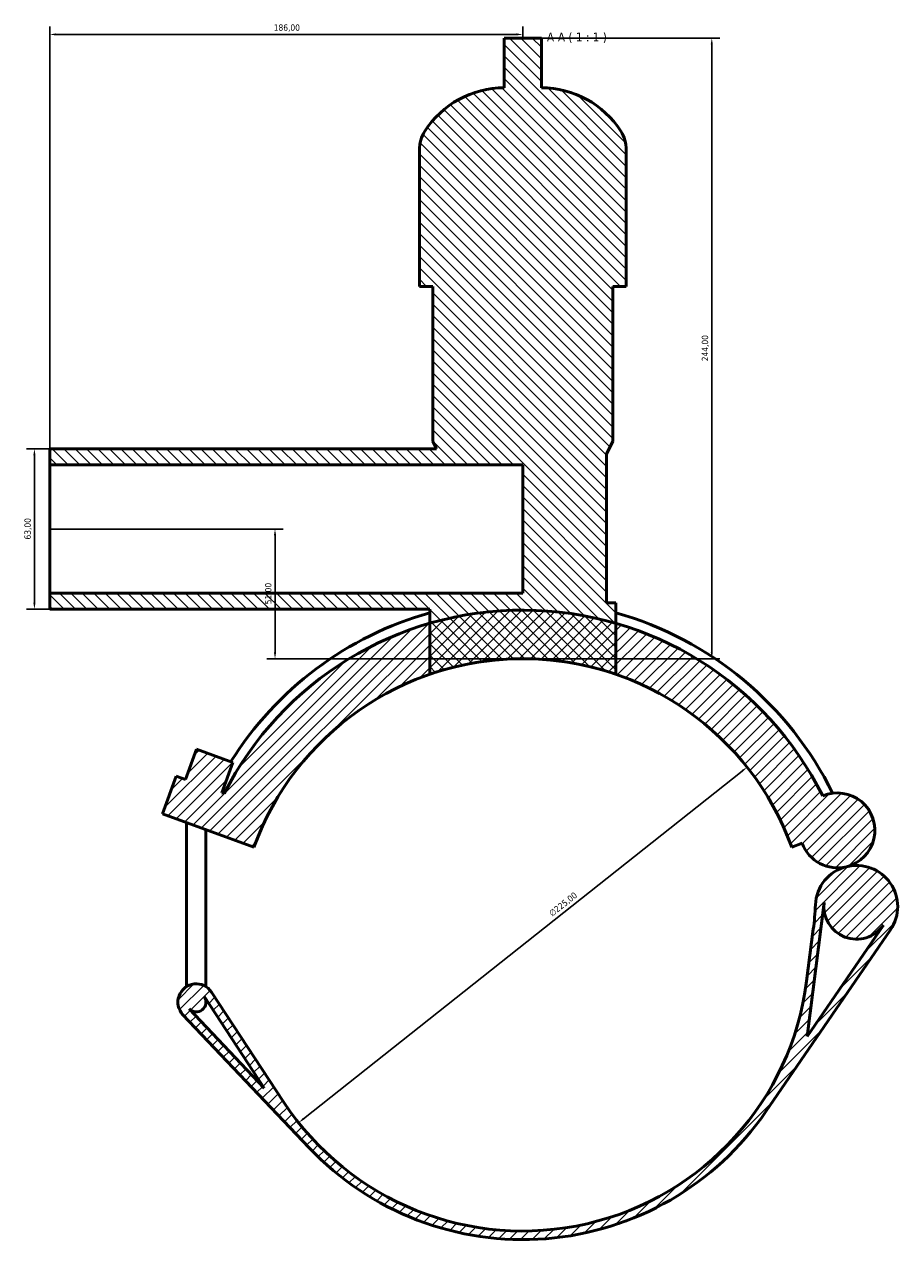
# Model space of a CAD drawing. Header units: millimetres. Extents: x 0 to 1022, y -235 to 1214.
# Tile 6 of 7: x 276 to 619, y 736 to 1214. Entities that reach past the tile are written whole.
import ezdxf

# ---------------------------------------------------------------- set-up
doc = ezdxf.new("R2010")
doc.units = ezdxf.units.MM
for name, color, linetype, lineweight in [('Dimension (ISO)', 7, 'Continuous', 25), ('Hatch (ISO)', 7, 'Continuous', 18), ('Symbol (ISO)', 7, 'Continuous', 25), ('Visible (ISO)', 7, 'Continuous', 50)]:
    doc.layers.add(name, color=color, linetype=linetype, lineweight=lineweight)
doc.styles.add('Label Text (ISO)', font='tahoma.ttf')
doc.styles.add('Note Text (ISO)', font='tahoma.ttf')
doc.dimstyles.new('Default (ISO)', dxfattribs={"dimtxt": 2.5, "dimasz": 2.5, "dimexe": 3.175, "dimexo": 0, "dimgap": 0.762, "dimtad": 1, "dimrnd": 1e-08, "dimzin": 0, "dimtxsty": 'Note Text (ISO)', "dimcen": 0.09, "dimdle": 10, "dimclrd": 256, "dimclre": 256, "dimclrt": 232, "dimazin": 0, "dimtfac": 1.40208, "dimtmove": 0, "dimatfit": 3, "dimfxl": 1, "dimtolj": 1, "dimtzin": 0, "dimlwd": -1, "dimlwe": -1, "dimarcsym": 0})

# ---------------------------------------------------------------- blocks, each defined once
blk = doc.blocks.new('*D8')
at = {"layer": 'Defpoints', "color": 0, "transparency": 16777216}
for p in [(559.99, 921.65), (383.69, 781.86)]:
    blk.add_point(p, dxfattribs=at)
at = {"layer": 'Dimension (ISO)', "transparency": 16777216}
blk.add_line((385.65, 783.41), (558.04, 920.1), dxfattribs=at)
for points in [[(557.78, 920.42), (558.29, 919.77), (559.99, 921.65)], [(385.39, 783.74), (385.91, 783.09), (383.69, 781.86)]]:
    blk.add_solid(points, dxfattribs=at)
at = {"layer": 'Dimension (ISO)', "color": 232, "true_color": 0xca0064, "transparency": 16777216, "insert": (481.82, 864.74), "char_height": 2.5, "attachment_point": 1, "rotation": 38.4097, "style": 'Note Text (ISO)'}
blk.add_mtext('\\A1;∅225,00', dxfattribs=at)
blk = doc.blocks.new('*D9')
at = {"layer": 'Defpoints', "color": 0, "transparency": 16777216}
for p in [(285.84, 1046.76), (279.8, 983.76), (285.84, 983.76)]:
    blk.add_point(p, dxfattribs=at)
at = {"layer": 'Dimension (ISO)', "transparency": 16777216}
for p, q in [((285.84, 1046.76), (276.63, 1046.76)), ((279.8, 1044.26), (279.8, 986.26)), ((285.84, 983.76), (276.63, 983.76))]:
    blk.add_line(p, q, dxfattribs=at)
for points in [[(279.38, 1044.26), (280.22, 1044.26), (279.8, 1046.76)], [(279.38, 986.26), (280.22, 986.26), (279.8, 983.76)]]:
    blk.add_solid(points, dxfattribs=at)
at = {"layer": 'Dimension (ISO)', "color": 232, "true_color": 0xca0064, "transparency": 16777216, "insert": (275.87, 1011.12), "char_height": 2.5, "attachment_point": 1, "rotation": 90, "style": 'Note Text (ISO)'}
blk.add_mtext('\\A1;63,00', dxfattribs=at)
blk = doc.blocks.new('*D10')
at = {"layer": 'Defpoints', "color": 0, "transparency": 16777216}
for p in [(285.84, 1209.7), (471.84, 1208.26), (285.84, 1040.46)]:
    blk.add_point(p, dxfattribs=at)
at = {"layer": 'Dimension (ISO)', "transparency": 16777216}
for p, q in [((285.84, 1040.46), (285.84, 1212.88)), ((469.34, 1209.7), (288.34, 1209.7)), ((471.84, 1208.26), (471.84, 1212.88))]:
    blk.add_line(p, q, dxfattribs=at)
for points in [[(288.34, 1210.12), (288.34, 1209.29), (285.84, 1209.7)], [(469.34, 1210.12), (469.34, 1209.29), (471.84, 1209.7)]]:
    blk.add_solid(points, dxfattribs=at)
at = {"layer": 'Dimension (ISO)', "color": 232, "true_color": 0xca0064, "transparency": 16777216, "insert": (373.89, 1213.64), "char_height": 2.5, "attachment_point": 1, "style": 'Note Text (ISO)'}
blk.add_mtext('\\A1;186,00', dxfattribs=at)
blk = doc.blocks.new('*D11')
at = {"layer": 'Defpoints', "color": 0, "transparency": 16777216}
for p in [(479.16, 1208.26), (546.13, 1208.26), (471.84, 964.26)]:
    blk.add_point(p, dxfattribs=at)
at = {"layer": 'Dimension (ISO)', "transparency": 16777216}
for p, q in [((479.16, 1208.26), (549.3, 1208.26)), ((546.13, 966.76), (546.13, 1205.76)), ((471.84, 964.26), (549.3, 964.26))]:
    blk.add_line(p, q, dxfattribs=at)
for points in [[(545.71, 1205.76), (546.54, 1205.76), (546.13, 1208.26)], [(545.71, 966.76), (546.54, 966.76), (546.13, 964.26)]]:
    blk.add_solid(points, dxfattribs=at)
at = {"layer": 'Dimension (ISO)', "color": 232, "true_color": 0xca0064, "transparency": 16777216, "insert": (542.19, 1081.2), "char_height": 2.5, "attachment_point": 1, "rotation": 90, "style": 'Note Text (ISO)'}
blk.add_mtext('\\A1;244,00', dxfattribs=at)
blk = doc.blocks.new('*D12')
at = {"layer": 'Defpoints', "color": 0, "transparency": 16777216}
for p in [(285.84, 1015.26), (374.4, 1015.26), (471.84, 964.26)]:
    blk.add_point(p, dxfattribs=at)
at = {"layer": 'Dimension (ISO)', "transparency": 16777216}
for p, q in [((285.84, 1015.26), (377.57, 1015.26)), ((374.4, 966.76), (374.4, 1012.76)), ((471.84, 964.26), (371.22, 964.26))]:
    blk.add_line(p, q, dxfattribs=at)
for points in [[(373.98, 1012.76), (374.82, 1012.76), (374.4, 1015.26)], [(373.98, 966.76), (374.82, 966.76), (374.4, 964.26)]]:
    blk.add_solid(points, dxfattribs=at)
at = {"layer": 'Dimension (ISO)', "color": 232, "true_color": 0xca0064, "transparency": 16777216, "insert": (370.47, 985.65), "char_height": 2.5, "attachment_point": 1, "rotation": 90, "style": 'Note Text (ISO)'}
blk.add_mtext('\\A1;51,00', dxfattribs=at)

msp = doc.modelspace()

# ---------------------------------------------------------------- hatches: boundary and pattern name
at = {"layer": 'Hatch (ISO)'}
h = msp.add_hatch(dxfattribs=at)
h.set_pattern_fill('ANSI31', color=256, scale=25.4, angle=90.00021, style=0)
h.set_pattern_definition([(135.0002, (0, 0), (-2.245056, -2.245072), [])])
edge = h.paths.add_edge_path()
edge.add_line((508.441, 958.136), (508.441, 978.19))
edge.add_line((508.441, 978.19), (508.441, 986.216))
edge.add_line((508.441, 986.216), (504.781, 986.216))
edge.add_line((504.781, 986.216), (504.781, 1044.776))
edge.add_line((504.781, 1044.776), (507.221, 1049.656))
edge.add_line((507.221, 1049.656), (507.221, 1110.656))
edge.add_line((507.221, 1110.656), (512.508, 1110.656))
edge.add_line((512.508, 1110.656), (512.508, 1164.336))
edge.add_ellipse((498.926, 1164.336), major_axis=(13.582, 0), ratio=1, start_angle=0, end_angle=32.61242)
edge.add_ellipse((479.161, 1151.69), major_axis=(31.205, 19.966), ratio=1, start_angle=0, end_angle=57.38758)
edge.add_line((479.161, 1188.736), (479.161, 1208.256))
edge.add_line((479.161, 1208.256), (464.521, 1208.256))
edge.add_line((464.521, 1208.256), (464.521, 1188.736))
edge.add_ellipse((464.521, 1151.69), major_axis=(0, 37.046), ratio=1, start_angle=0, end_angle=57.38758)
edge.add_ellipse((444.756, 1164.336), major_axis=(-11.441, 7.32), ratio=1, start_angle=0, end_angle=32.61242)
edge.add_line((431.175, 1164.336), (431.175, 1110.656))
edge.add_line((431.175, 1110.656), (436.461, 1110.656))
edge.add_line((436.461, 1110.656), (436.461, 1049.656))
edge.add_line((436.461, 1049.656), (437.911, 1046.756))
edge.add_line((437.911, 1046.756), (285.841, 1046.756))
edge.add_line((285.841, 1046.756), (285.841, 1040.456))
edge.add_line((285.841, 1040.456), (471.841, 1040.456))
edge.add_line((471.841, 1040.456), (471.841, 990.056))
edge.add_line((471.841, 990.056), (285.841, 990.056))
edge.add_line((285.841, 990.056), (285.841, 983.756))
edge.add_line((285.841, 983.756), (435.241, 983.756))
edge.add_line((435.241, 983.756), (435.241, 978.19))
edge.add_line((435.241, 978.19), (435.241, 958.136))
edge.add_ellipse((471.841, 851.756), major_axis=(-36.6, 106.38), ratio=1, start_angle=322.02846, end_angle=360, ccw=False)
h = msp.add_hatch(dxfattribs=at)
h.set_pattern_fill('ANSI31', color=256, scale=25.4, style=0)
h.set_pattern_definition([(45, (0, 0), (-2.245064, 2.245064), [])])
edge = h.paths.add_edge_path()
edge.add_line((377.793, 790.022), (349.446, 833.207))
edge.add_ellipse((343.427, 829.256), major_axis=(6.019, 3.951), ratio=1, start_angle=0, end_angle=190.18846)
edge.add_line((338.201, 824.302), (387.746, 772.037))
edge.add_ellipse((471.841, 851.756), major_axis=(-84.095, -79.718), ratio=1, start_angle=0, end_angle=102.09276)
edge.add_line((567.408, 786.227), (616.385, 857.655))
edge.add_ellipse((603.038, 866.807), major_axis=(13.347, -9.151), ratio=1, start_angle=0, end_angle=138.50686)
edge.add_ellipse((603.038, 866.807), major_axis=(-3.934, 15.697), ratio=1, start_angle=0, end_angle=73.51821)
edge.add_ellipse((474.47, 872.224), major_axis=(112.4, -4.736), ratio=1, start_angle=355.09456, end_angle=360, ccw=False)
edge.add_line((586.053, 857.894), (583.425, 837.426))
edge.add_ellipse((471.841, 851.756), major_axis=(111.584, -14.33), ratio=1, start_angle=220.59914, end_angle=360, ccw=False)
edge = h.paths.add_edge_path(flags=0)
edge.add_line((346.624, 831.355), (370.169, 795.485))
edge.add_line((370.169, 795.485), (340.651, 826.624))
edge.add_ellipse((343.427, 829.256), major_axis=(-2.776, -2.631), ratio=1, start_angle=0, end_angle=169.81154)
edge = h.paths.add_edge_path(flags=0)
edge.add_line((583.571, 815.767), (590.335, 868.438))
edge.add_ellipse((603.038, 866.807), major_axis=(-12.703, 1.631), ratio=1, start_angle=0, end_angle=152.88036)
edge.add_line((613.602, 859.564), (583.571, 815.767))
edge = h.paths.add_edge_path()
edge.add_ellipse((595.528, 896.774), major_axis=(3.576, -14.27), ratio=1, start_angle=0, end_angle=189.13447)
edge.add_ellipse((471.841, 851.756), major_axis=(117.891, 58.54), ratio=1, start_angle=0, end_angle=47.44818)
edge.add_ellipse((471.841, 851.756), major_axis=(36.6, 126.434), ratio=1, start_angle=0, end_angle=32.28923)
edge.add_ellipse((471.841, 851.756), major_axis=(-36.6, 126.434), ratio=1, start_angle=0, end_angle=46.98301)
edge.add_line((354.43, 911.251), (353.541, 911.574))
edge.add_line((353.541, 911.574), (357.851, 923.414))
edge.add_line((357.851, 923.414), (343.473, 928.647))
edge.add_line((343.473, 928.647), (339.164, 916.807))
edge.add_line((339.164, 916.807), (335.569, 918.115))
edge.add_line((335.569, 918.115), (330.183, 903.315))
edge.add_line((330.183, 903.315), (366.126, 890.233))
edge.add_ellipse((471.841, 851.756), major_axis=(-105.715, 38.477), ratio=1, start_angle=220, end_angle=360, ccw=False)
edge.add_line((577.557, 890.233), (581.704, 891.742))
edge.add_ellipse((595.528, 896.774), major_axis=(-13.824, -5.032), ratio=1, start_angle=0, end_angle=84.06913)

# ---------------------------------------------------------------- linework, layer by layer
at = {"layer": 'Visible (ISO)'}
for p, q in [((479.161, 1208.256), (464.521, 1208.256)), ((464.521, 1208.256), (464.521, 1188.736)), ((479.161, 1188.736), (479.161, 1208.256)), ((431.175, 1164.336), (431.175, 1110.656)), ((512.508, 1110.656), (512.508, 1164.336)), ((431.175, 1110.656), (436.461, 1110.656)), ((436.461, 1110.656), (436.461, 1049.656)), ((507.221, 1049.656), (507.221, 1110.656)), ((507.221, 1110.656), (512.508, 1110.656)), ((437.911, 1046.756), (285.841, 1046.756)), ((285.841, 1046.756), (285.841, 1040.456)), ((436.461, 1049.656), (437.911, 1046.756)), ((504.781, 1044.776), (507.221, 1049.656)), ((504.781, 986.216), (504.781, 1044.776)), ((285.841, 1040.456), (471.841, 1040.456)), ((285.841, 990.056), (285.841, 1040.456)), ((471.841, 1040.456), (471.841, 990.056)), ((471.841, 990.056), (285.841, 990.056)), ((285.841, 990.056), (285.841, 983.756)), ((508.441, 986.216), (504.781, 986.216)), ((508.441, 958.136), (508.441, 986.216)), ((285.841, 983.756), (435.241, 983.756)), ((435.241, 983.756), (435.241, 958.136)), ((343.473, 928.647), (339.164, 916.807)), ((357.851, 923.414), (343.473, 928.647)), ((353.541, 911.574), (357.851, 923.414)), ((335.569, 918.115), (330.183, 903.315)), ((339.164, 916.807), (335.569, 918.115)), ((354.43, 911.251), (353.541, 911.574)), ((330.183, 903.315), (366.126, 890.233)), ((339.602, 835.356), (339.602, 899.887)), ((347.252, 835.356), (347.252, 897.103)), ((577.557, 890.233), (581.704, 891.742)), ((583.571, 815.767), (590.335, 868.438)), ((567.408, 786.227), (616.385, 857.655)), ((586.053, 857.894), (583.425, 837.426)), ((613.602, 859.564), (583.571, 815.767)), ((377.793, 790.022), (349.446, 833.207)), ((346.624, 831.355), (370.169, 795.485)), ((347.252, 829.256), (347.252, 830.399)), ((338.201, 824.302), (387.746, 772.037)), ((370.169, 795.485), (340.651, 826.624))]:
    msp.add_line(p, q, dxfattribs=at)
for centre, radius, start, end in [((464.521, 1151.69), 37.046, 90, 147.38758), ((479.161, 1151.69), 37.046, 32.61242, 90), ((444.756, 1164.336), 13.582, 147.38758, 180), ((498.926, 1164.336), 13.582, 0, 32.61242), ((471.841, 851.756), 131.625, 26.40721, 153.12763), ((471.841, 851.756), 135.574, 105.66211, 147.92972), ((471.841, 851.756), 135.574, 26.08123, 74.33789), ((471.841, 851.756), 112.5, 20, 160), ((471.841, 851.756), 112.5, 71.01423, 108.98577), ((595.528, 896.774), 14.712, 284.06913, 113.2036), ((595.528, 896.774), 14.712, 200, 284.06913), ((603.038, 866.807), 16.183, 104.06913, 177.58735), ((603.038, 866.807), 16.183, 325.56227, 104.06913), ((474.47, 872.224), 112.5, 352.68191, 357.58735), ((603.038, 866.807), 12.808, 172.68191, 325.56227), ((343.427, 829.256), 7.2, 33.28105, 223.46951), ((471.841, 851.756), 112.5, 213.28105, 352.68191), ((343.427, 829.256), 3.825, 223.46951, 33.28105), ((471.841, 851.756), 115.875, 223.46951, 325.56227)]:
    msp.add_arc(centre, radius, start, end, dxfattribs=at)

# ---------------------------------------------------------------- texts
at = {"layer": 'Symbol (ISO)', "insert": (481.304, 1206.303), "char_height": 3.5, "attachment_point": 7, "style": 'Label Text (ISO)'}
msp.add_mtext('A-A ( 1 : 1 )', dxfattribs=at)

# ---------------------------------------------------------------- dimensions: what is measured, and where the dimension line sits
at = {"layer": 'Dimension (ISO)'}
for base, p1, p2, angle, picture, middle in [((285.841, 1209.704), (471.841, 1208.256), (285.841, 1040.456), 180, '*D10', (378.841, 1209.704)), ((546.126, 1208.256), (471.841, 964.256), (479.161, 1208.256), 90, '*D11', (546.126, 1086.256)), ((279.801, 983.756), (285.841, 1046.756), (285.841, 983.756), 90, '*D9', (279.801, 1015.256)), ((374.4, 1015.256), (471.841, 964.256), (285.841, 1015.256), 90, '*D12', (374.4, 989.756))]:
    dim = msp.add_linear_dim(base=base, p1=p1, p2=p2, angle=angle, dimstyle='Default (ISO)', override={"dimdec": 2, "dimtp": 0, "dimtm": 0, "dimtdec": 2, "dimtofl": 0, "dimatfit": 1}, dxfattribs=at)
    dim.commit()
    dim.dimension.update_dxf_attribs({"geometry": picture, "text_midpoint": middle, "dimtype": 160})
dim = msp.add_diameter_dim_2p(p1=(383.688, 781.862), p2=(559.995, 921.65), dimstyle='Default (ISO)', override={"dimdec": 2, "dimlfac": 1, "dimtp": 0, "dimtm": 0, "dimtdec": 2, "dimatfit": 2}, dxfattribs=at)
dim.commit()
dim.dimension.update_dxf_attribs({"geometry": '*D8', "text_midpoint": (489.326, 865.618), "dimtype": 163})

doc.saveas('drawing.dxf')
